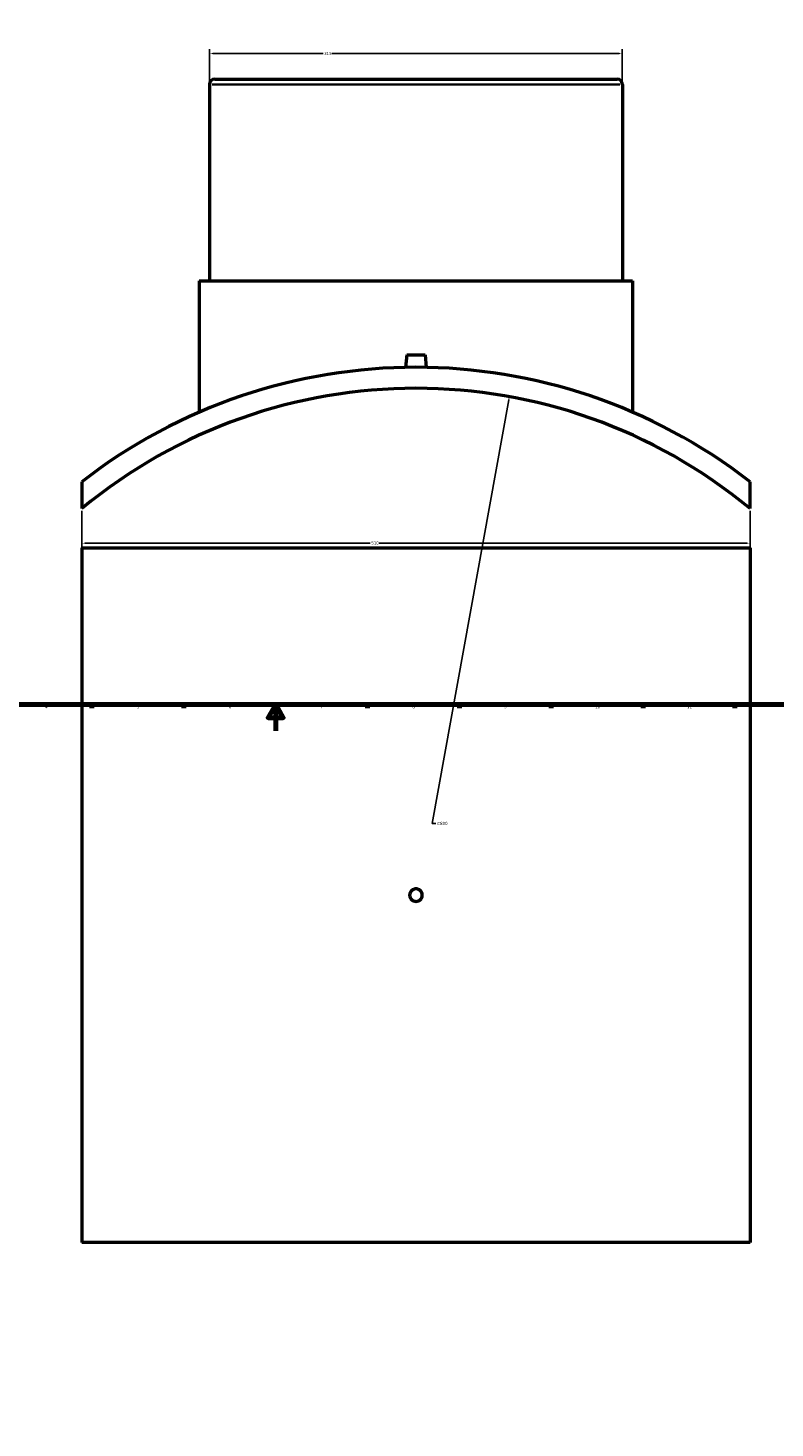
# Model space of a CAD drawing. Header units: millimetres. Extents: x -339 to 1560, y -532 to 1116.
# Tile 2 of 5: x 231 to 802, y -532 to 536. Entities that reach past the tile are written whole.
import ezdxf

# ---------------------------------------------------------------- set-up
doc = ezdxf.new("R2010")
doc.units = ezdxf.units.MM
for name, color, linetype, lineweight in [('Border (ANSI)', 7, 'Continuous', 70), ('Dimension (ANSI)', 7, 'Continuous', 25), ('Visible (ANSI)', 7, 'Continuous', 50), ('Visible Narrow (ANSI)', 7, 'Continuous', 35)]:
    doc.layers.add(name, color=color, linetype=linetype, lineweight=lineweight)
doc.styles.add('Note Text (ANSI)', font='tahoma.ttf')
doc.dimstyles.new('Default - mm (ANSI)', dxfattribs={"dimtxt": 2.4, "dimasz": 2.5, "dimexe": 3.175, "dimexo": 1.6002, "dimgap": 0.8, "dimtad": 0, "dimtoh": 1, "dimdec": 0, "dimrnd": 1e-08, "dimzin": 4, "dimdsep": 46, "dimtxsty": 'Note Text (ANSI)', "dimcen": 0.09, "dimdle": 10, "dimclrd": 256, "dimclre": 256, "dimclrt": 5, "dimadec": 1, "dimazin": 1, "dimtfac": 1.27, "dimtofl": 0, "dimtmove": 0, "dimatfit": 3, "dimfxl": 1, "dimtolj": 1, "dimtzin": 4, "dimlwd": -1, "dimlwe": -1, "dimarcsym": 0})

# ---------------------------------------------------------------- blocks, each defined once
blk = doc.blocks.new('Borders Default Border')
at = {"layer": 'Border (ANSI)'}
for p, q in [((280.3, 20), (280.3, 17.2)), ((350.4, 20), (350.4, 17.2)), ((490.6, 20), (490.6, 17.2)), ((560.7, 20), (560.7, 17.2)), ((630.8, 20), (630.8, 17.2)), ((700.8, 20), (700.8, 17.2)), ((770.9, 20), (770.9, 17.2))]:
    blk.add_line(p, q, dxfattribs=at)
at = {"layer": 'Border (ANSI)', "flags": 128}
for points in [[(20, 20), (20, 574), (821, 574), (821, 20), (20, 20)], [(420.5, 0), (420.5, 20), (414.7, 10), (426.3, 10), (420.5, 20)]]:
    blk.add_lwpolyline(points, dxfattribs=at)
at = {"layer": 'Border (ANSI)', "color": 5, "true_color": 0x0000ff, "char_height": 2.4, "attachment_point": 7, "style": 'Note Text (ANSI)'}
for s, insert in [('4', (244.5, 17.2)), ('5', (314.7, 17.1)), ('6', (384.7, 17.1)), ('7', (454.8, 17.2)), ('8', (524.8, 17.1)), ('9', (594.9, 17.2)), ('10', (664.3, 17.1)), ('11', (734.4, 17.2))]:
    blk.add_mtext(s, dxfattribs=dict(at, insert=insert))
blk = doc.blocks.new('*D7')
at = {"layer": 'Defpoints', "color": 0, "transparency": 16777216}
for p in [(272.5, 169.6), (782.5, 169.6), (782.5, 143.2)]:
    blk.add_point(p, dxfattribs=at)
at = {"layer": 'Dimension (ANSI)', "transparency": 16777216}
for p, q in [((272.5, 168), (272.5, 140)), ((782.5, 168), (782.5, 140)), ((275, 143.2), (492.7, 143.2)), ((780, 143.2), (499.4, 143.2))]:
    blk.add_line(p, q, dxfattribs=at)
for points in [[(275, 143.6), (275, 142.8), (272.5, 143.2)], [(780, 143.6), (780, 142.8), (782.5, 143.2)]]:
    blk.add_solid(points, dxfattribs=at)
at = {"layer": 'Dimension (ANSI)', "color": 5, "transparency": 16777216, "insert": (493.5, 144.5), "char_height": 2.4, "attachment_point": 1, "style": 'Note Text (ANSI)'}
blk.add_mtext('\\A1;510', dxfattribs=at)
blk = doc.blocks.new('*D8')
at = {"layer": 'Defpoints', "color": 0, "transparency": 16777216}
for p in [(685, 517), (370, 493.4), (685, 493.4)]:
    blk.add_point(p, dxfattribs=at)
at = {"layer": 'Dimension (ANSI)', "transparency": 16777216}
for p, q in [((370, 495), (370, 520.2)), ((372.5, 517), (456.7, 517)), ((682.5, 517), (463.4, 517)), ((685, 495), (685, 520.2))]:
    blk.add_line(p, q, dxfattribs=at)
for points in [[(372.5, 517.4), (372.5, 516.6), (370, 517)], [(682.5, 517.4), (682.5, 516.6), (685, 517)]]:
    blk.add_solid(points, dxfattribs=at)
at = {"layer": 'Dimension (ANSI)', "color": 5, "transparency": 16777216, "insert": (457.5, 518.2), "char_height": 2.4, "attachment_point": 1, "style": 'Note Text (ANSI)'}
blk.add_mtext('\\A1;315', dxfattribs=at)
blk = doc.blocks.new('*D9')
at = {"layer": 'Defpoints', "color": 0, "transparency": 16777216}
for p in [(598.7, 255), (456.3, -532.2)]:
    blk.add_point(p, dxfattribs=at)
at = {"layer": 'Dimension (ANSI)', "transparency": 16777216}
for p, q in [((539.8, -70.8), (598.3, 252.6)), ((542.6, -70.8), (539.8, -70.8))]:
    blk.add_line(p, q, dxfattribs=at)
blk.add_solid([(597.9, 252.7), (598.7, 252.5), (598.7, 255)], dxfattribs=at)
at = {"layer": 'Dimension (ANSI)', "color": 5, "transparency": 16777216, "insert": (543.4, -69.5), "char_height": 2.4, "attachment_point": 1, "style": 'Note Text (ANSI)'}
blk.add_mtext('\\A1;∅800', dxfattribs=at)

msp = doc.modelspace()

# ---------------------------------------------------------------- linework, layer by layer
at = {"layer": 'Visible (ANSI)'}
for p, q in [((370.03, 493.43), (370.03, 343.43)), ((374.03, 497.43), (681.03, 497.43)), ((685.03, 493.43), (685.03, 343.43)), ((362.16, 343.43), (692.91, 343.43)), ((362.16, 343.43), (362.16, 243.14)), ((692.91, 343.43), (692.91, 243.14)), ((520.53, 287.03), (519.68, 277.35)), ((520.53, 287.03), (534.53, 287.03)), ((534.53, 287.03), (535.38, 277.35)), ((272.53, 190.11), (272.53, 169.61)), ((782.53, 169.61), (782.53, 190.11)), ((272.53, 139.53), (782.53, 139.53)), ((272.53, 139.53), (272.53, -390.47)), ((782.53, 139.53), (782.53, -390.47)), ((782.53, -390.47), (272.53, -390.47))]:
    msp.add_line(p, q, dxfattribs=at)
for centre, radius, start, end in [((374.03, 493.43), 4, 90, 180), ((681.03, 493.43), 4, 0, 90), ((527.53, -138.57), 416, 52.19465, 127.80535), ((527.53, -138.57), 400, 50.39435, 129.60565)]:
    msp.add_arc(centre, radius, start, end, dxfattribs=at)
msp.add_open_spline([(532.33, -125.47), (532.33, -126.07), (532.21, -126.72), (531.72, -127.9), (531.35, -128.44), (530.5, -129.29), (529.96, -129.66), (528.78, -130.15), (528.13, -130.27), (526.93, -130.27), (526.29, -130.15), (525.1, -129.66), (524.56, -129.29), (523.71, -128.44), (523.34, -127.9), (522.85, -126.72), (522.73, -126.07), (522.73, -124.87), (522.85, -124.23), (523.34, -123.04), (523.71, -122.5), (524.56, -121.65), (525.1, -121.28), (526.29, -120.79), (526.93, -120.67), (528.13, -120.67), (528.78, -120.79), (529.96, -121.28), (530.5, -121.65), (531.35, -122.5), (531.72, -123.04), (532.21, -124.23), (532.33, -124.87), (532.33, -125.47)], degree=3, knots=[0, 0, 0, 0, 0.1808115, 0.1808115, 0.361623, 0.361623, 0.5424344, 0.5424344, 0.7232459, 0.7232459, 0.9040574, 0.9040574, 1.0848689, 1.0848689, 1.2656803, 1.2656803, 1.4464918, 1.4464918, 1.6273033, 1.6273033, 1.8081148, 1.8081148, 1.9889262, 1.9889262, 2.1697377, 2.1697377, 2.3505492, 2.3505492, 2.5313607, 2.5313607, 2.7121721, 2.7121721, 2.8929836, 2.8929836, 2.8929836, 2.8929836], dxfattribs=at)
at = {"layer": 'Visible Narrow (ANSI)'}
msp.add_line((683.09, 493.43), (371.97, 493.43), dxfattribs=at)

# ---------------------------------------------------------------- block references
msp.add_blockref('Borders Default Border', (0, 0))

# ---------------------------------------------------------------- dimensions: what is measured, and where the dimension line sits
at = {"layer": 'Dimension (ANSI)'}
for base, p1, p2, picture, middle in [((685.03, 516.99), (370.03, 493.43), (685.03, 493.43), '*D8', (460.03, 516.99)), ((782.53, 143.22), (272.53, 169.61), (782.53, 169.61), '*D7', (496.03, 143.22))]:
    dim = msp.add_linear_dim(base=base, p1=p1, p2=p2, angle=180, dimstyle='Default - mm (ANSI)', override={"dimgap": 0.8, "dimtoh": 0, "dimdec": 0, "dimtol": 0, "dimlim": 0, "dimtp": 0, "dimtm": 0, "dimtdec": 2, "dimatfit": 1}, dxfattribs=at)
    dim.commit()
    dim.dimension.update_dxf_attribs({"geometry": picture, "text_midpoint": middle, "dimtype": 160})
dim = msp.add_diameter_dim_2p(p1=(456.34, -532.19), p2=(598.73, 255.04), dimstyle='Default - mm (ANSI)', override={"dimgap": 0.8, "dimtih": 1, "dimdec": 0, "dimlfac": 1, "dimtol": 0, "dimlim": 0, "dimtp": 0, "dimtm": 0, "dimtdec": 2}, dxfattribs=at)
dim.commit()
dim.dimension.update_dxf_attribs({"geometry": '*D9', "text_midpoint": (547.24, -70.79), "dimtype": 163})

doc.saveas('drawing.dxf')
